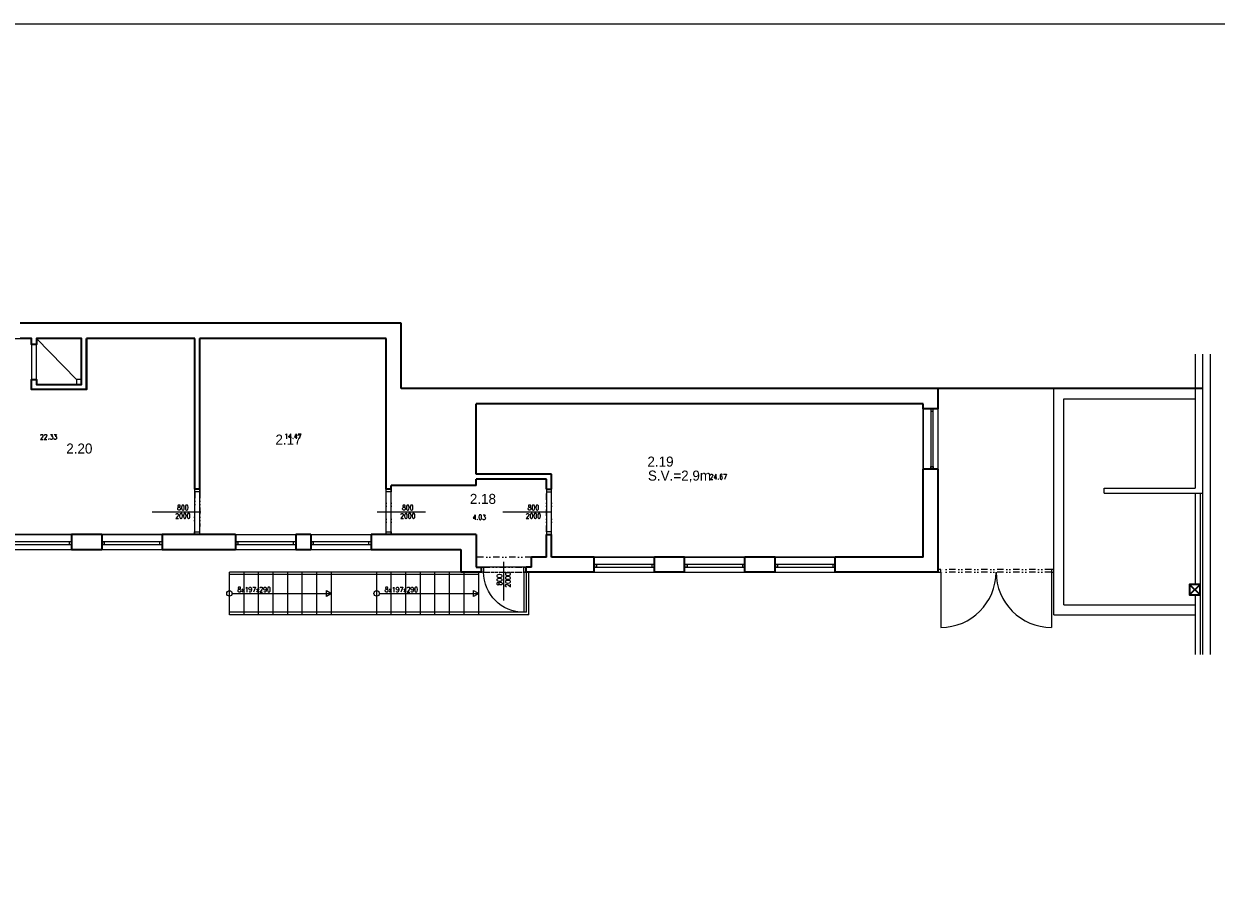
# Model space of a CAD drawing. Header units: millimetres. Extents: x -485339 to 350584, y -2181201 to -313328.
# Tile 76 of 115: x 74545 to 98275, y -1087483 to -1070068. Entities that reach past the tile are written whole.
import ezdxf
from ezdxf.enums import TextEntityAlignment as Align

# ---------------------------------------------------------------- set-up
doc = ezdxf.new("R2010")
doc.units = ezdxf.units.MM
doc.header["$LTSCALE"] = 10
doc.linetypes.add('DĚLICÍ2', pattern=[15.875, 6.35, -3.175, 0, -3.175, 0, -3.175])
for name, color, linetype, lineweight in [('PBŘ', 160, 'Continuous', 18), ('St__otvory_dveře', 40, 'Continuous', 18), ('St_lehký obvodový plášť', 152, 'Continuous', 18), ('St_otvory_okna', 40, 'Continuous', 18), ('St_plocha_místnosti', 250, 'Continuous', 18), ('St_popis', 250, 'Continuous', 18), ('St_popis_otvory', 40, 'Continuous', 18), ('St_sloupy_konstrukce haly', 5, 'Continuous', 35), ('St_sloupy_opláštění_půdorys', 25, 'Continuous', 35), ('St_čáry_nad', 250, 'DĚLICÍ2', 18), ('St_čáry_obrys', 5, 'Continuous', 35), ('St_čáry_plné', 250, 'Continuous', 18)]:
    doc.layers.add(name, color=color, linetype=linetype, lineweight=lineweight)
doc.layers.add('St_plocha_místn', color=140, linetype='Continuous', lineweight=18, plot=False)
doc.styles.add('Andy', font='txt')
doc.styles.get("Standard").update_dxf_attribs({"font": 'simplex.shx', "width": 0.8})
doc.linetypes.add('ZIGZAG', pattern='A,0.00254,-5.08,[131,ltypeshp.shx,S=5.08,R=0,X=-5.08,Y=0],-10.16,[131,ltypeshp.shx,S=5.08,R=180,X=5.08,Y=0],-5.08', length=20.32254)

# ---------------------------------------------------------------- blocks, each defined once
blk = doc.blocks.new('G$C09EC9A76')
at = {"layer": 'St_otvory_okna', "ltscale": 2}
for points in [[(1200, 50), (0, 50), (0, 0), (1200, 0)], [(0, 50), (50, 50), (50, 0), (0, 0)], [(1200, 50), (1150, 50), (1150, 0), (1200, 0)]]:
    blk.add_lwpolyline(points, close=True, dxfattribs=at)
blk = doc.blocks.new('G$C96BA53D1')
at = {"layer": 'St__otvory_dveře', "ltscale": 2}
for points in [[(0, -50), (50, -50), (50, 0), (0, 0)], [(2250, -50), (2300, -50), (2300, 0), (2250, 0)]]:
    blk.add_lwpolyline(points, close=True, dxfattribs=at)
at = {"layer": 'St__otvory_dveře', "linetype": 'DĚLICÍ2', "ltscale": 2}
for points in [[(2250, 0), (50, 0)], [(2250, -50), (50, -50)]]:
    blk.add_lwpolyline(points, dxfattribs=at)
at = {"layer": 'St__otvory_dveře', "ltscale": 2}
for points in [[(50, -50), (50, -1150)], [(2250, -50), (2250, -1150)]]:
    blk.add_lwpolyline(points, dxfattribs=at)
for centre, start, end in [((50, -50), 270, 0), ((2250, -50), 180, 270)]:
    blk.add_arc(centre, 1100, start, end, dxfattribs=at)
blk = doc.blocks.new('G$CC1796412')
at = {"layer": 'St__otvory_dveře', "color": 0, "ltscale": 2}
blk.add_lwpolyline([(850, 1), (850, 801)], dxfattribs=at)
at = {"layer": 'St__otvory_dveře', "ltscale": 2}
for points in [[(50, 0), (0, 0), (0, -100), (50, -100)], [(900, 1), (850, 1), (850, -99), (900, -99)]]:
    blk.add_lwpolyline(points, close=True, dxfattribs=at)
at = {"layer": 'St__otvory_dveře', "linetype": 'DĚLICÍ2', "ltscale": 2}
for points in [[(50, 0), (850, 1)], [(50, -100), (850, -99)]]:
    blk.add_lwpolyline(points, dxfattribs=at)
at = {"layer": 'St__otvory_dveře', "color": 0, "ltscale": 2}
blk.add_arc((850, 1), 800, 90, 180, dxfattribs=at)
blk = doc.blocks.new('G$C0F2906C7')
at = {"layer": 'St_sloupy_opláštění_půdorys', "ltscale": 2}
blk.add_lwpolyline([(-105, -105), (105, -105), (105, 105), (-105, 105)], close=True, dxfattribs=at)
for points in [[(-105, 105), (105, -105)], [(105, 105), (-105, -105)]]:
    blk.add_lwpolyline(points, dxfattribs=at)

msp = doc.modelspace()

# ---------------------------------------------------------------- linework, layer by layer
at = {"layer": 'PBŘ', "lineweight": 18}
msp.add_lwpolyline([(10105.4, -1070067.5), (110563.9, -1070067.5), (110563.9, -1104899), (10105.4, -1104899)], close=True, dxfattribs=at)
at = {"layer": 'St__otvory_dveře', "linetype": 'DĚLICÍ2', "ltscale": 2}
for points in [[(77945.3, -1079375.7), (77944.4, -1080175.6)], [(78045.3, -1079375.7), (78044.4, -1080175.6)], [(81755.3, -1080175.6), (81756.1, -1079375.7)], [(81855.3, -1080175.6), (81856.1, -1079375.7)], [(84946.1, -1080175.6), (84945.3, -1079375.7)], [(85046.1, -1080175.6), (85045.3, -1079375.7)]]:
    msp.add_lwpolyline(points, dxfattribs=at)
at = {"layer": 'St__otvory_dveře', "ltscale": 2}
for points in [[(77945.3, -1079375.7), (77945.3, -1079325.7), (78045.3, -1079325.7), (78045.3, -1079375.7)], [(81856.1, -1079325.7), (81856.1, -1079375.7), (81756.1, -1079375.7), (81756.1, -1079325.7)], [(84945.3, -1079325.7), (84945.3, -1079375.7), (85045.3, -1079375.7), (85045.3, -1079325.7)], [(77944.4, -1080225.6), (77944.4, -1080175.6), (78044.4, -1080175.6), (78044.4, -1080225.6)], [(81855.3, -1080175.6), (81855.3, -1080225.6), (81755.3, -1080225.6), (81755.3, -1080175.6)], [(84946.1, -1080175.6), (84946.1, -1080225.6), (85046.1, -1080225.6), (85046.1, -1080175.6)]]:
    msp.add_lwpolyline(points, close=True, dxfattribs=at)
at = {"layer": 'St_lehký obvodový plášť', "ltscale": 2}
for points in [[(98005, -1076637.5), (98005, -1082613.2)], [(97955, -1079405.7), (97955, -1082613.2)]]:
    msp.add_lwpolyline(points, dxfattribs=at)
at = {"layer": 'St_plocha_místn'}
msp.add_lwpolyline([(73045.3, -1076325.7), (74695.3, -1076325.7), (74695.3, -1076445.7), (74795.3, -1076445.7), (74795.3, -1076325.7), (75695.3, -1076325.7), (75695.3, -1077245.7), (74795.3, -1077245.7), (74795.3, -1077145.7), (74695.3, -1077145.7), (74695.3, -1077345.7), (75795.3, -1077345.7), (75795.3, -1076325.7), (77945.3, -1076325.7), (77944.4, -1080225.7), (73445.3, -1080225.7)], dxfattribs=at)
for points in [[(78044.4, -1080225.6), (81755.3, -1080225.6), (81755.3, -1076325.7), (78044.4, -1076325.7)], [(85045.3, -1079025.7), (83545.3, -1079025.7), (83545.3, -1077625.7), (92445.3, -1077625.7), (92445.3, -1080675.7), (85045.3, -1080675.7)], [(81855.3, -1079255.7), (83545.3, -1079255.7), (83545.3, -1079125.7), (84945.3, -1079125.7), (84945.3, -1080675.7), (84647.3, -1080675.7), (84647.3, -1080875.7), (83545.3, -1080875.7), (83545.3, -1080225.7), (81855.3, -1080225.6)]]:
    msp.add_lwpolyline(points, close=True, dxfattribs=at)
at = {"layer": 'St_popis_otvory'}
for points in [[(77099.8, -1079776), (78066, -1079774.7)], [(81575.9, -1079776), (82542.1, -1079774.7)], [(84075.1, -1079776), (85041.3, -1079774.7)], [(84095.4, -1081540.1), (84095.4, -1080774.8)]]:
    msp.add_lwpolyline(points, dxfattribs=at)
at = {"layer": 'St_sloupy_konstrukce haly', "linetype": 'ZIGZAG', "ltscale": 0.5}
msp.add_lwpolyline([(98005, -1077325.7), (92745.3, -1077325.7)], dxfattribs=at)
at = {"layer": 'St_čáry_nad', "ltscale": 2}
msp.add_lwpolyline([(84647.3, -1080675.7), (83545.3, -1080675.7)], dxfattribs=at)
at = {"layer": 'St_čáry_nad'}
msp.add_lwpolyline([(83597.4, -1080975.3), (84597.4, -1080975.3)], dxfattribs=at)
at = {"layer": 'St_čáry_obrys', "ltscale": 2}
for points in [[(82055.3, -1076025.7), (74470.3, -1076025.7)], [(82055.3, -1077325.7), (82055.3, -1076025.7)], [(77945.3, -1076325.7), (75795.3, -1076325.7)], [(75795.3, -1077345.7), (75795.3, -1076325.7)], [(77945.3, -1079325.7), (77945.3, -1076325.7)], [(78045.3, -1079325.7), (78045.3, -1076325.7)], [(81755.3, -1076325.7), (78045.3, -1076325.7)], [(81755.3, -1079325.7), (81755.3, -1076325.7)], [(92745.3, -1077325.7), (82055.3, -1077325.7)], [(92745.3, -1077725.7), (92745.3, -1077325.7)], [(92445.3, -1077625.7), (83545.3, -1077625.7)], [(83545.3, -1079025.7), (83545.3, -1077625.7)], [(92445.3, -1077725.7), (92445.3, -1077625.7)], [(92745.3, -1077725.7), (92445.3, -1077725.7)], [(92745.3, -1078925.7), (92445.3, -1078925.7)], [(92445.3, -1080675.7), (92445.3, -1078925.7)], [(92745.3, -1080975.7), (92745.3, -1078925.7)], [(85045.3, -1079025.7), (83545.3, -1079025.7)], [(84945.3, -1079125.7), (83545.3, -1079125.7)], [(83545.3, -1079255.7), (83545.3, -1079125.7)], [(84945.3, -1079325.7), (84945.3, -1079125.7)], [(85045.3, -1079325.7), (85045.3, -1079025.7)], [(78045.3, -1079325.7), (77945.3, -1079325.7)], [(81855.3, -1079325.7), (81755.3, -1079325.7)], [(83545.3, -1079255.7), (81855.3, -1079255.7)], [(81855.3, -1079325.7), (81855.3, -1079255.7)], [(76095.3, -1080225.7), (75495.3, -1080225.7)], [(78755.3, -1080225.7), (77295.3, -1080225.7)], [(80255.3, -1080225.7), (79955.3, -1080225.7)], [(83545.3, -1080225.7), (81455.3, -1080225.7)], [(83545.3, -1080225.7), (83545.3, -1080875.7)], [(84945.3, -1080675.7), (84945.3, -1080225.6)], [(85045.3, -1080675.7), (85045.3, -1080225.6)], [(75495.3, -1080525.7), (76095.3, -1080525.7)], [(77295.3, -1080525.7), (78755.3, -1080525.7)], [(79955.3, -1080525.7), (80255.3, -1080525.7)], [(81455.3, -1080525.7), (83245.3, -1080525.7)], [(83245.3, -1080525.7), (83245.3, -1080975.2)], [(83545.3, -1080875.7), (83645.3, -1080875.7)], [(84545.3, -1080975.7), (84545.3, -1080875.7)], [(84647.3, -1080875.7), (84545.3, -1080875.7)], [(84945.3, -1080675.7), (84647.3, -1080675.7)], [(84647.3, -1080875.7), (84647.3, -1080675.7)], [(85895.3, -1080675.7), (85045.3, -1080675.7)], [(85895.3, -1080975.7), (85895.3, -1080675.7)], [(87695.3, -1080675.7), (87095.3, -1080675.7)], [(87095.3, -1080975.7), (87095.3, -1080675.7)], [(87695.3, -1080975.7), (87695.3, -1080675.7)], [(89495.3, -1080675.7), (88895.3, -1080675.7)], [(88895.3, -1080975.7), (88895.3, -1080675.7)], [(89495.3, -1080975.7), (89495.3, -1080675.7)], [(92445.3, -1080675.7), (90695.3, -1080675.7)], [(90695.3, -1080975.7), (90695.3, -1080675.7)], [(83645.4, -1080975.7), (83245.3, -1080975.7)], [(85895.3, -1080975.7), (84545.3, -1080975.7)], [(87695.3, -1080975.7), (87095.3, -1080975.7)], [(89495.3, -1080975.7), (88895.3, -1080975.7)], [(92745.3, -1080975.7), (90695.3, -1080975.7)]]:
    msp.add_lwpolyline(points, dxfattribs=at)
at = {"layer": 'St_čáry_obrys'}
for points in [[(75795.3, -1076350.7), (75795.3, -1077345.7), (74695.3, -1077345.7), (74695.3, -1077145.7), (74795.3, -1077145.7), (74795.3, -1077245.7), (75695.3, -1077245.7), (75695.3, -1076325.7), (74795.3, -1076325.7), (74795.3, -1076445.7), (74695.3, -1076445.7), (74695.3, -1076325.7), (74470.3, -1076325.7)], [(84945.3, -1079325.7), (85045.3, -1079325.7)], [(75495.3, -1080225.7), (75495.3, -1080525.7)], [(76095.3, -1080225.7), (76095.3, -1080525.7)], [(77295.3, -1080225.7), (77295.3, -1080525.7)], [(78755.3, -1080225.6), (78755.3, -1080525.7)], [(79955.3, -1080225.6), (79955.3, -1080525.7)], [(80255.3, -1080225.6), (80255.3, -1080525.7)], [(81455.3, -1080225.6), (81455.3, -1080525.7)], [(84945.3, -1080225.6), (85045.3, -1080225.6)], [(83645.4, -1080874.9), (83645.4, -1080975.7)]]:
    msp.add_lwpolyline(points, dxfattribs=at)
at = {"layer": 'St_čáry_plné'}
for p, q in [((92445.3, -1078925.7), (92445.3, -1077725.7)), ((92745.3, -1078925.7), (92745.3, -1077725.7)), ((74295.3, -1080225.7), (75495.3, -1080225.7)), ((76095.3, -1080225.7), (77295.3, -1080225.7)), ((78755.3, -1080225.7), (79955.3, -1080225.7)), ((80255.3, -1080225.6), (81455.3, -1080225.6)), ((74295.3, -1080525.7), (75495.3, -1080525.7)), ((76095.3, -1080525.7), (77295.3, -1080525.7)), ((78755.3, -1080525.7), (79955.3, -1080525.7)), ((80255.3, -1080525.6), (81455.3, -1080525.6)), ((85895.3, -1080675.7), (87095.3, -1080675.7)), ((87695.3, -1080675.7), (88895.3, -1080675.7)), ((89495.3, -1080675.7), (90695.3, -1080675.7)), ((85895.3, -1080975.7), (87095.3, -1080975.7)), ((87695.3, -1080975.7), (88895.3, -1080975.7)), ((89495.3, -1080975.7), (90695.3, -1080975.7))]:
    msp.add_line(p, q, dxfattribs=at)
for points in [[(75595.3, -1077145.7), (74795.3, -1076325.7)], [(74695.3, -1076445.7), (74695.3, -1077120.7)], [(74795.3, -1077145.7), (74795.3, -1076445.7)], [(95045.3, -1077325.7), (97855, -1077325.7)], [(95245.3, -1077525.7), (97855, -1077525.7)], [(83597.4, -1080975.3), (78637.4, -1080975.3)], [(78637.4, -1081825.3), (78637.4, -1080975.3)], [(83597.4, -1081025.3), (78637.4, -1081025.3)], [(78927.4, -1081825.3), (78927.4, -1080975.3)], [(79217.4, -1081825.3), (79217.4, -1080975.3)], [(79507.4, -1081825.3), (79507.4, -1080975.3)], [(79797.4, -1081825.3), (79797.4, -1080975.3)], [(80087.4, -1081825.3), (80087.4, -1080975.3)], [(80377.4, -1081825.3), (80377.4, -1080975.3)], [(80667.4, -1081825.3), (80667.4, -1080975.3)], [(81567.4, -1081825.3), (81567.4, -1080975.3)], [(81857.4, -1081825.3), (81857.4, -1080975.3)], [(82147.4, -1081825.3), (82147.4, -1080975.3)], [(82437.4, -1081825.3), (82437.4, -1080975.3)], [(82727.4, -1081825.3), (82727.4, -1080975.3)], [(83017.4, -1081825.3), (83017.4, -1080975.3)], [(83307.4, -1081825.3), (83307.4, -1080975.3)], [(83597.4, -1081825.3), (83597.4, -1080975.3)], [(84547.4, -1081775.3), (84547.4, -1080975.3)], [(84597.4, -1081825.3), (84597.4, -1080975.3)], [(84547.4, -1081775.3), (78637.4, -1081775.3)], [(84597.4, -1081825.3), (78637.4, -1081825.3)], [(95045.3, -1081825.7), (97855, -1081825.7)], [(95245.3, -1081625.7), (97855, -1081625.7)]]:
    msp.add_lwpolyline(points, dxfattribs=at)
at = {"layer": 'St_čáry_plné', "ltscale": 2}
for points in [[(97855, -1076637.5), (97855, -1079305.7)], [(98155, -1076637.5), (98155, -1082613.2)], [(95045.3, -1081825.7), (95045.3, -1077325.7)], [(95245.3, -1081625.7), (95245.3, -1077525.7)], [(96045.3, -1079405.7), (96045.3, -1079305.7)], [(96045.3, -1079305.7), (97855, -1079305.7)], [(96045.3, -1079405.7), (98005, -1079405.7)], [(97855, -1079405.7), (97855, -1081221.3)], [(78691.9, -1081400.3), (80667.4, -1081400.3)], [(81621.9, -1081400.3), (83597.4, -1081400.3)], [(97855, -1081431.3), (97855, -1082613.2)]]:
    msp.add_lwpolyline(points, dxfattribs=at)
at = {"layer": 'St_čáry_plné'}
msp.add_lwpolyline([(75595.3, -1077245.7), (75695.3, -1077245.7), (75695.3, -1077145.7), (75595.3, -1077145.7)], close=True, dxfattribs=at)
at = {"layer": 'St_čáry_plné', "ltscale": 2}
for points in [[(80667.4, -1081400.3), (80565.9, -1081458.8), (80565.9, -1081341.7)], [(83597.4, -1081400.3), (83495.9, -1081458.8), (83495.9, -1081341.7)]]:
    msp.add_lwpolyline(points, close=True, dxfattribs=at)
for centre in [(78637.4, -1081400.3), (81567.4, -1081400.3)]:
    msp.add_circle(centre, 54.6, dxfattribs=at)

# ---------------------------------------------------------------- block references
at = {"layer": 'St__otvory_dveře', "ltscale": 2, "xscale": -1, "rotation": 180}
msp.add_blockref('G$CC1796412', (83645.4, -1080974.9), dxfattribs=at)
at = {"layer": 'St__otvory_dveře'}
msp.add_blockref('G$C96BA53D1', (92745.3, -1080925.7), dxfattribs=at)
at = {"layer": 'St_otvory_okna', "ltscale": 2, "rotation": 90}
msp.add_blockref('G$C09EC9A76', (92645.3, -1078925.7), dxfattribs=at)
at = {"layer": 'St_otvory_okna', "ltscale": 2}
for p in [(74295.3, -1080425.7), (76095.3, -1080425.7), (78755.3, -1080425.7), (80255.3, -1080425.6), (85895.3, -1080875.7), (87695.3, -1080875.7), (89495.3, -1080875.7)]:
    msp.add_blockref('G$C09EC9A76', p, dxfattribs=at)
at = {"layer": 'St_sloupy_opláštění_půdorys', "ltscale": 2, "rotation": 90}
msp.add_blockref('G$C0F2906C7', (97850, -1081326.3), dxfattribs=at)

# ---------------------------------------------------------------- texts
at = {"layer": 'St_plocha_místn', "width": 0.8}
for s, p in [('22.33', (75036.5, -1078286)), ('14.47', (79899.8, -1078275.7)), ('24.67', (88366.5, -1079080.4)), ('4.03', (83608.6, -1079883.4))]:
    msp.add_text(s, height=100, dxfattribs=at).set_placement(p, align=Align.MIDDLE_CENTER)
at = {"layer": 'St_plocha_místnosti', "ltscale": 2, "style": 'Andy'}
for s, p in [('2.17', (79552.5, -1078439.8)), ('2.20', (75389.3, -1078617.5)), ('2.19', (86955.7, -1078877.1)), ('S.V.=2,9m', (86966.1, -1079155.9)), ('2.18', (83422, -1079619.3))]:
    msp.add_text(s, height=200, dxfattribs=at).set_placement(p)
at = {"layer": 'St_popis', "ltscale": 2, "width": 0.8}
for p in [(78797.6, -1081373.2), (81727.6, -1081373.2)]:
    msp.add_text('8x197x290', height=100, dxfattribs=at).set_placement(p)
at = {"layer": 'St_popis_otvory', "char_height": 100, "width": 1342.526, "attachment_point": 5}
for insert, rotation in [((77711, -1079775.2), 0.07697), ((82187.1, -1079775.2), 0.07697), ((84686.3, -1079775.2), 0.07697), ((84095.4, -1081129.8), 90)]:
    msp.add_mtext('800\\P2000', dxfattribs=dict(at, insert=insert, rotation=rotation))

doc.saveas('drawing.dxf')
